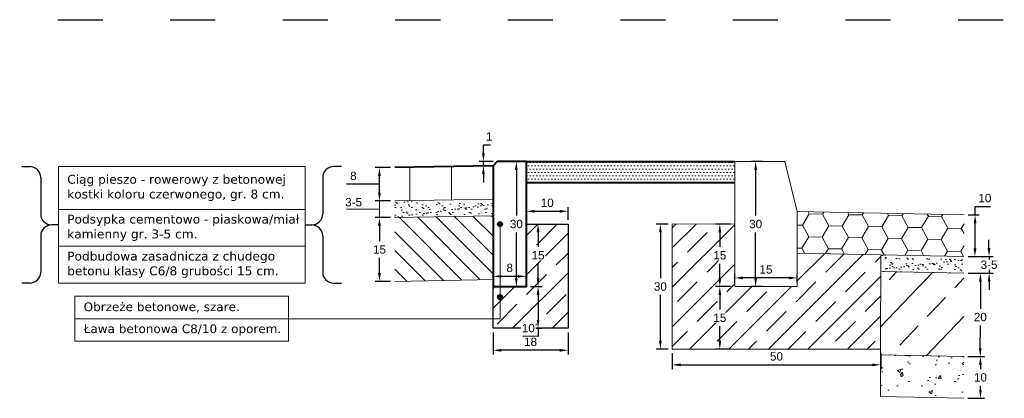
# Model space of a CAD drawing. Header units: millimetres. Extents: x 2422 to 2697, y 999 to 1037.
# Tile 13 of 48: x 2670.131 to 2672.493, y 999.404 to 1000.313. Entities that reach past the tile are written whole.
import ezdxf

# ---------------------------------------------------------------- set-up
doc = ezdxf.new("R2010")
doc.units = ezdxf.units.MM
doc.linetypes.add('ACAD_ISO03W100', pattern=[30, 12, -18])
for name, color, linetype, lineweight in [('_JB_Ciąg_Pieszo_Rowerowy', 203, 'Continuous', 5), ('_JB_Opisowe', 7, 'Continuous', 0), ('_JB_Podsypka', 30, 'Continuous', 9), ('_JB_Płyty_Ażurowe', 251, 'Continuous', 15), ('_JB_Ława', 1, 'Continuous', 13), ('_PN-konstrukcja_linie', 7, 'Continuous', 18), ('_PN-konstrukcja_wypełnienie', 7, 'Continuous', 0), ('_PN-kostka_szara', 251, 'Continuous', 13), ('_PN-kraweznik', 7, 'Continuous', 40), ('_PN-nawierzchnia_kostka_szara', 251, 'Continuous', 40), ('_PN-podsypka_wypełnienie', 7, 'Continuous', 9), ('_PN-zieleń_nawierzchnia', 76, 'Continuous', 40), ('_PN-zieleń_wypełnienie', 76, 'Continuous', 20), ('_PN-ława-wypełnienie', 7, 'Continuous', 0), ('_SZK-wymiary_0.2', 7, 'Continuous', 15), ('kraweznik', 5, 'Continuous', 13), ('Podbduowa', 34, 'Continuous', 9)]:
    doc.layers.add(name, color=color, linetype=linetype, lineweight=lineweight)
doc.layers.add('_PN-ława', color=7, linetype='Continuous')
doc.layers.add('_SZK-opis_0.2', color=7, linetype='Continuous')
doc.layers.add('TEMP', color=80, linetype='Continuous', plot=False)
doc.styles.add('kuba', font='verdana.ttf', dxfattribs={"height": 0.1})
doc.styles.add('standard szczeg', font='arial.ttf', dxfattribs={"height": 0.02})
doc.dimstyles.new('p normalny szczeg.', dxfattribs={"dimtxt": 0.02, "dimasz": 0.02, "dimexe": 0.01, "dimexo": 0.01, "dimgap": 0.01, "dimtad": 1, "dimtih": 1, "dimtoh": 1, "dimdec": 0, "dimlfac": 100, "dimzin": 1, "dimtxsty": 'standard szczeg', "dimcen": 2.5, "dimazin": 0, "dimtfac": 1, "dimtdec": 0, "dimtmove": 0, "dimatfit": 3, "dimfxl": 1, "dimarcsym": 0})

# ---------------------------------------------------------------- blocks, each defined once
blk = doc.blocks.new('*D311')
at = {"layer": '_SZK-wymiary_0.2', "color": 0, "lineweight": -2, "transparency": 16777216}
for p, q in [((2671.0212, 999.8378), (2670.9843, 999.8378)), ((2670.9943, 999.8178), (2670.9943, 999.7815)), ((2670.9943, 999.7048), (2670.9943, 999.7411)), ((2671.0212, 999.6848), (2670.9843, 999.6848))]:
    blk.add_line(p, q, dxfattribs=at)
at = {"layer": '_SZK-wymiary_0.2', "color": 0, "transparency": 16777216}
for points in [[(2670.9909, 999.8178), (2670.9976, 999.8178), (2670.9943, 999.8378)], [(2670.9909, 999.7048), (2670.9976, 999.7048), (2670.9943, 999.6848)]]:
    blk.add_solid(points, dxfattribs=at)
at = {"layer": 'Defpoints', "color": 0, "transparency": 16777216}
for p in [(2671.0312, 999.8378), (2670.9943, 999.6848), (2671.0312, 999.6848)]:
    blk.add_point(p, dxfattribs=at)
at = {"layer": '_SZK-wymiary_0.2', "color": 0, "transparency": 16777216, "insert": (2670.9943, 999.7613), "char_height": 0.02, "attachment_point": 5, "style": 'standard szczeg'}
blk.add_mtext('15', dxfattribs=at)
blk = doc.blocks.new('*D312')
at = {"layer": '_SZK-wymiary_0.2', "color": 0, "lineweight": -2, "ltscale": 0.09, "transparency": 16777216}
for p, q in [((2671.0212, 999.9578), (2670.9843, 999.9578)), ((2670.9943, 999.8978), (2670.9943, 999.9378)), ((2670.9484, 999.9178), (2670.9152, 999.9178)), ((2670.9943, 999.9178), (2670.9484, 999.9178)), ((2671.0212, 999.8778), (2670.9843, 999.8778))]:
    blk.add_line(p, q, dxfattribs=at)
at = {"layer": '_SZK-wymiary_0.2', "color": 0, "ltscale": 0.09, "transparency": 16777216}
for points in [[(2670.9909, 999.9378), (2670.9976, 999.9378), (2670.9943, 999.9578)], [(2670.9909, 999.8978), (2670.9976, 999.8978), (2670.9943, 999.8778)]]:
    blk.add_solid(points, dxfattribs=at)
at = {"layer": 'Defpoints', "color": 0, "ltscale": 0.09, "transparency": 16777216}
for p in [(2670.9943, 999.9578), (2671.0312, 999.9578), (2671.0312, 999.8778)]:
    blk.add_point(p, dxfattribs=at)
at = {"layer": '_SZK-wymiary_0.2', "color": 0, "ltscale": 0.09, "transparency": 16777216, "insert": (2670.9318, 999.938), "char_height": 0.02, "attachment_point": 5, "style": 'standard szczeg', "bg_fill": 3, "box_fill_scale": 1.1, "bg_fill_color": 256, "bg_fill_true_color": 13158600, "bg_fill_transparency": 0}
blk.add_mtext('8', dxfattribs=at)
blk = doc.blocks.new('*D325')
at = {"layer": '_SZK-wymiary_0.2', "color": 0, "lineweight": -2, "transparency": 16777216}
for p, q in [((2671.2438, 999.9925), (2671.2438, 1000.0125)), ((2671.2438, 1000.0125), (2671.2611, 1000.0125)), ((2671.2668, 999.9725), (2671.2338, 999.9725)), ((2671.2568, 999.9625), (2671.2338, 999.9625)), ((2671.2438, 999.9625), (2671.2438, 999.9725)), ((2671.2438, 999.9425), (2671.2438, 999.9225))]:
    blk.add_line(p, q, dxfattribs=at)
at = {"layer": '_SZK-wymiary_0.2', "color": 0, "transparency": 16777216}
for points in [[(2671.2404, 999.9925), (2671.2471, 999.9925), (2671.2438, 999.9725)], [(2671.2404, 999.9425), (2671.2471, 999.9425), (2671.2438, 999.9625)]]:
    blk.add_solid(points, dxfattribs=at)
at = {"layer": 'Defpoints', "color": 0, "transparency": 16777216}
for p in [(2671.2438, 999.9725), (2671.2668, 999.9625), (2671.2768, 999.9725)]:
    blk.add_point(p, dxfattribs=at)
at = {"layer": '_SZK-wymiary_0.2', "color": 0, "transparency": 16777216, "insert": (2671.2575, 1000.0325), "char_height": 0.02, "attachment_point": 5, "style": 'standard szczeg', "bg_fill": 3, "box_fill_scale": 1.1, "bg_fill_color": 256, "bg_fill_true_color": 13158600, "bg_fill_transparency": 0}
blk.add_mtext('1', dxfattribs=at)
blk = doc.blocks.new('*D326')
at = {"layer": '_SZK-wymiary_0.2', "color": 0, "lineweight": -2, "transparency": 16777216}
for p, q in [((2671.3568, 999.8225), (2671.3848, 999.8225)), ((2671.3748, 999.8025), (2671.3748, 999.7677)), ((2671.3748, 999.6925), (2671.3748, 999.7273)), ((2671.3568, 999.6725), (2671.3848, 999.6725))]:
    blk.add_line(p, q, dxfattribs=at)
at = {"layer": '_SZK-wymiary_0.2', "color": 0, "transparency": 16777216}
for points in [[(2671.3715, 999.8025), (2671.3781, 999.8025), (2671.3748, 999.8225)], [(2671.3715, 999.6925), (2671.3781, 999.6925), (2671.3748, 999.6725)]]:
    blk.add_solid(points, dxfattribs=at)
at = {"layer": 'Defpoints', "color": 0, "transparency": 16777216}
for p in [(2671.3468, 999.8225), (2671.3468, 999.6725), (2671.3748, 999.6725)]:
    blk.add_point(p, dxfattribs=at)
at = {"layer": '_SZK-wymiary_0.2', "color": 0, "transparency": 16777216, "insert": (2671.3748, 999.7475), "char_height": 0.02, "attachment_point": 5, "style": 'standard szczeg', "bg_fill": 3, "box_fill_scale": 1.1, "bg_fill_color": 256, "bg_fill_true_color": 13158600, "bg_fill_transparency": 0}
blk.add_mtext('15', dxfattribs=at)
blk = doc.blocks.new('*D327')
at = {"layer": '_SZK-wymiary_0.2', "color": 0, "lineweight": -2, "transparency": 16777216}
for p, q in [((2671.3568, 999.6725), (2671.3848, 999.6725)), ((2671.3748, 999.6525), (2671.3748, 999.5925)), ((2671.3748, 999.5525), (2671.3381, 999.5525)), ((2671.3568, 999.5725), (2671.3848, 999.5725)), ((2671.3748, 999.5725), (2671.3748, 999.5525))]:
    blk.add_line(p, q, dxfattribs=at)
at = {"layer": '_SZK-wymiary_0.2', "color": 0, "transparency": 16777216}
for points in [[(2671.3715, 999.6525), (2671.3781, 999.6525), (2671.3748, 999.6725)], [(2671.3715, 999.5925), (2671.3781, 999.5925), (2671.3748, 999.5725)]]:
    blk.add_solid(points, dxfattribs=at)
at = {"layer": 'Defpoints', "color": 0, "transparency": 16777216}
blk.add_point((2671.3468, 999.6725), dxfattribs=at)
at = {"layer": '_SZK-wymiary_0.2', "color": 0, "transparency": 16777216, "insert": (2671.3515, 999.5727), "char_height": 0.02, "attachment_point": 5, "style": 'standard szczeg', "bg_fill": 3, "box_fill_scale": 1.1, "bg_fill_color": 256, "bg_fill_true_color": 13158600, "bg_fill_transparency": 0}
blk.add_mtext('10', dxfattribs=at)
at = {"layer": 'Defpoints', "color": 0, "transparency": 16777216}
for p in [(2671.3468, 999.5725), (2671.3748, 999.5725)]:
    blk.add_point(p, dxfattribs=at)
blk = doc.blocks.new('*D328')
at = {"layer": '_SZK-wymiary_0.2', "color": 0, "lineweight": -2, "transparency": 16777216}
for p, q in [((2671.2668, 999.5625), (2671.2668, 999.5095)), ((2671.4468, 999.5625), (2671.4468, 999.5095)), ((2671.4268, 999.5195), (2671.2868, 999.5195))]:
    blk.add_line(p, q, dxfattribs=at)
at = {"layer": '_SZK-wymiary_0.2', "color": 0, "transparency": 16777216}
for points in [[(2671.2868, 999.5229), (2671.2868, 999.5162), (2671.2668, 999.5195)], [(2671.4268, 999.5229), (2671.4268, 999.5162), (2671.4468, 999.5195)]]:
    blk.add_solid(points, dxfattribs=at)
at = {"layer": 'Defpoints', "color": 0, "transparency": 16777216}
for p in [(2671.2668, 999.5725), (2671.4468, 999.5725), (2671.2668, 999.5195)]:
    blk.add_point(p, dxfattribs=at)
at = {"layer": '_SZK-wymiary_0.2', "color": 0, "transparency": 16777216, "insert": (2671.3568, 999.5397), "char_height": 0.02, "attachment_point": 5, "style": 'standard szczeg', "bg_fill": 3, "box_fill_scale": 1.1, "bg_fill_color": 256, "bg_fill_true_color": 13158600, "bg_fill_transparency": 0}
blk.add_mtext('18', dxfattribs=at)
blk = doc.blocks.new('*D329')
at = {"layer": '_SZK-wymiary_0.2', "color": 0, "lineweight": -2, "transparency": 16777216}
for p, q in [((2671.2668, 999.6825), (2671.2668, 999.7069)), ((2671.3268, 999.6969), (2671.2868, 999.6969)), ((2671.3468, 999.6825), (2671.3468, 999.7069))]:
    blk.add_line(p, q, dxfattribs=at)
at = {"layer": '_SZK-wymiary_0.2', "color": 0, "transparency": 16777216}
for points in [[(2671.2868, 999.7002), (2671.2868, 999.6936), (2671.2668, 999.6969)], [(2671.3268, 999.7002), (2671.3268, 999.6936), (2671.3468, 999.6969)]]:
    blk.add_solid(points, dxfattribs=at)
at = {"layer": 'Defpoints', "color": 0, "transparency": 16777216}
for p in [(2671.2668, 999.6969), (2671.2668, 999.6725), (2671.3468, 999.6725)]:
    blk.add_point(p, dxfattribs=at)
at = {"layer": '_SZK-wymiary_0.2', "color": 0, "transparency": 16777216, "insert": (2671.3068, 999.7171), "char_height": 0.02, "attachment_point": 5, "style": 'standard szczeg', "bg_fill": 3, "box_fill_scale": 1.1, "bg_fill_color": 256, "bg_fill_true_color": 13158600, "bg_fill_transparency": 0}
blk.add_mtext('8', dxfattribs=at)
blk = doc.blocks.new('*D330')
at = {"layer": '_SZK-wymiary_0.2', "color": 0, "lineweight": -2, "transparency": 16777216}
for p, q in [((2671.3218, 999.9725), (2671.3327, 999.9725)), ((2671.3227, 999.9525), (2671.3227, 999.8427)), ((2671.3227, 999.6925), (2671.3227, 999.8023)), ((2671.3168, 999.6725), (2671.3327, 999.6725))]:
    blk.add_line(p, q, dxfattribs=at)
at = {"layer": '_SZK-wymiary_0.2', "color": 0, "transparency": 16777216}
for points in [[(2671.3193, 999.9525), (2671.326, 999.9525), (2671.3227, 999.9725)], [(2671.3193, 999.6925), (2671.326, 999.6925), (2671.3227, 999.6725)]]:
    blk.add_solid(points, dxfattribs=at)
at = {"layer": 'Defpoints', "color": 0, "transparency": 16777216}
for p in [(2671.3118, 999.9725), (2671.3227, 999.9725), (2671.3068, 999.6725)]:
    blk.add_point(p, dxfattribs=at)
at = {"layer": '_SZK-wymiary_0.2', "color": 0, "transparency": 16777216, "insert": (2671.3227, 999.8225), "char_height": 0.02, "attachment_point": 5, "style": 'standard szczeg', "bg_fill": 3, "box_fill_scale": 1.1, "bg_fill_color": 256, "bg_fill_true_color": 13158600, "bg_fill_transparency": 0}
blk.add_mtext('30', dxfattribs=at)
blk = doc.blocks.new('*D331')
at = {"layer": '_SZK-wymiary_0.2', "color": 0, "lineweight": -2, "transparency": 16777216}
for p, q in [((2671.3468, 999.8325), (2671.3468, 999.8631)), ((2671.4468, 999.8325), (2671.4468, 999.8631)), ((2671.3668, 999.8531), (2671.4268, 999.8531))]:
    blk.add_line(p, q, dxfattribs=at)
at = {"layer": '_SZK-wymiary_0.2', "color": 0, "transparency": 16777216}
for points in [[(2671.3668, 999.8564), (2671.3668, 999.8498), (2671.3468, 999.8531)], [(2671.4268, 999.8564), (2671.4268, 999.8498), (2671.4468, 999.8531)]]:
    blk.add_solid(points, dxfattribs=at)
at = {"layer": 'Defpoints', "color": 0, "transparency": 16777216}
for p in [(2671.4468, 999.8531), (2671.3468, 999.8225), (2671.4468, 999.8225)]:
    blk.add_point(p, dxfattribs=at)
at = {"layer": '_SZK-wymiary_0.2', "color": 0, "transparency": 16777216, "insert": (2671.3968, 999.8733), "char_height": 0.02, "attachment_point": 5, "style": 'standard szczeg', "bg_fill": 3, "box_fill_scale": 1.1, "bg_fill_color": 256, "bg_fill_true_color": 13158600, "bg_fill_transparency": 0}
blk.add_mtext('10', dxfattribs=at)
blk = doc.blocks.new('*D332')
at = {"layer": '_SZK-wymiary_0.2', "color": 0, "lineweight": -2, "transparency": 16777216}
for p, q in [((2671.8466, 999.6824), (2671.8466, 999.7032)), ((2671.9766, 999.6932), (2671.8666, 999.6932)), ((2671.9966, 999.6824), (2671.9966, 999.7032))]:
    blk.add_line(p, q, dxfattribs=at)
at = {"layer": '_SZK-wymiary_0.2', "color": 0, "transparency": 16777216}
for points in [[(2671.8666, 999.6966), (2671.8666, 999.6899), (2671.8466, 999.6932)], [(2671.9766, 999.6966), (2671.9766, 999.6899), (2671.9966, 999.6932)]]:
    blk.add_solid(points, dxfattribs=at)
at = {"layer": 'Defpoints', "color": 0, "transparency": 16777216}
for p in [(2671.8466, 999.6932), (2671.8466, 999.6724), (2671.9966, 999.6724)]:
    blk.add_point(p, dxfattribs=at)
at = {"layer": '_SZK-wymiary_0.2', "color": 0, "transparency": 16777216, "insert": (2671.9216, 999.7134), "char_height": 0.02, "attachment_point": 5, "style": 'standard szczeg', "bg_fill": 3, "box_fill_scale": 1.1, "bg_fill_color": 256, "bg_fill_true_color": 13158600, "bg_fill_transparency": 0}
blk.add_mtext('15', dxfattribs=at)
blk = doc.blocks.new('*D333')
at = {"layer": '_SZK-wymiary_0.2', "color": 0, "lineweight": -2, "transparency": 16777216}
for p, q in [((2671.9143, 999.9725), (2671.8868, 999.9725)), ((2671.8968, 999.9525), (2671.8968, 999.8427)), ((2671.8968, 999.6925), (2671.8968, 999.8023)), ((2671.9143, 999.6725), (2671.8868, 999.6725))]:
    blk.add_line(p, q, dxfattribs=at)
at = {"layer": '_SZK-wymiary_0.2', "color": 0, "transparency": 16777216}
for points in [[(2671.8934, 999.9525), (2671.9001, 999.9525), (2671.8968, 999.9725)], [(2671.8934, 999.6925), (2671.9001, 999.6925), (2671.8968, 999.6725)]]:
    blk.add_solid(points, dxfattribs=at)
at = {"layer": 'Defpoints', "color": 0, "transparency": 16777216}
for p in [(2671.8968, 999.9725), (2671.9243, 999.9725), (2671.9243, 999.6725)]:
    blk.add_point(p, dxfattribs=at)
at = {"layer": '_SZK-wymiary_0.2', "color": 0, "transparency": 16777216, "insert": (2671.8968, 999.8225), "char_height": 0.02, "attachment_point": 5, "style": 'standard szczeg', "bg_fill": 3, "box_fill_scale": 1.1, "bg_fill_color": 256, "bg_fill_true_color": 13158600, "bg_fill_transparency": 0}
blk.add_mtext('30', dxfattribs=at)
blk = doc.blocks.new('*D334')
at = {"layer": '_SZK-wymiary_0.2', "color": 0, "lineweight": -2, "transparency": 16777216}
for p, q in [((2671.8367, 999.8225), (2671.8008, 999.8225)), ((2671.8108, 999.8025), (2671.8108, 999.7677)), ((2671.8108, 999.6925), (2671.8108, 999.7273)), ((2671.8367, 999.6725), (2671.8008, 999.6725))]:
    blk.add_line(p, q, dxfattribs=at)
at = {"layer": '_SZK-wymiary_0.2', "color": 0, "transparency": 16777216}
for points in [[(2671.8075, 999.8025), (2671.8142, 999.8025), (2671.8108, 999.8225)], [(2671.8075, 999.6925), (2671.8142, 999.6925), (2671.8108, 999.6725)]]:
    blk.add_solid(points, dxfattribs=at)
at = {"layer": 'Defpoints', "color": 0, "transparency": 16777216}
for p in [(2671.8467, 999.8225), (2671.8108, 999.6725), (2671.8467, 999.6725)]:
    blk.add_point(p, dxfattribs=at)
at = {"layer": '_SZK-wymiary_0.2', "color": 0, "transparency": 16777216, "insert": (2671.8108, 999.7475), "char_height": 0.02, "attachment_point": 5, "style": 'standard szczeg', "bg_fill": 3, "box_fill_scale": 1.1, "bg_fill_color": 256, "bg_fill_true_color": 13158600, "bg_fill_transparency": 0}
blk.add_mtext('15', dxfattribs=at)
blk = doc.blocks.new('*D335')
at = {"layer": '_SZK-wymiary_0.2', "color": 0, "lineweight": -2, "transparency": 16777216}
for p, q in [((2671.8367, 999.6725), (2671.8008, 999.6725)), ((2671.8108, 999.6525), (2671.8108, 999.6177)), ((2671.8108, 999.5425), (2671.8108, 999.5773)), ((2671.8367, 999.5225), (2671.8008, 999.5225))]:
    blk.add_line(p, q, dxfattribs=at)
at = {"layer": '_SZK-wymiary_0.2', "color": 0, "transparency": 16777216}
for points in [[(2671.8075, 999.6525), (2671.8142, 999.6525), (2671.8108, 999.6725)], [(2671.8075, 999.5425), (2671.8142, 999.5425), (2671.8108, 999.5225)]]:
    blk.add_solid(points, dxfattribs=at)
at = {"layer": 'Defpoints', "color": 0, "transparency": 16777216}
for p in [(2671.8467, 999.6725), (2671.8108, 999.5225), (2671.8467, 999.5225)]:
    blk.add_point(p, dxfattribs=at)
at = {"layer": '_SZK-wymiary_0.2', "color": 0, "transparency": 16777216, "insert": (2671.8108, 999.5975), "char_height": 0.02, "attachment_point": 5, "style": 'standard szczeg', "bg_fill": 3, "box_fill_scale": 1.1, "bg_fill_color": 256, "bg_fill_true_color": 13158600, "bg_fill_transparency": 0}
blk.add_mtext('15', dxfattribs=at)
blk = doc.blocks.new('*D336')
at = {"layer": '_SZK-wymiary_0.2', "color": 0, "lineweight": -2, "transparency": 16777216}
for p, q in [((2671.6867, 999.8225), (2671.6582, 999.8225)), ((2671.6682, 999.8025), (2671.6682, 999.6927)), ((2671.6682, 999.5425), (2671.6682, 999.6523)), ((2671.6867, 999.5225), (2671.6582, 999.5225))]:
    blk.add_line(p, q, dxfattribs=at)
at = {"layer": '_SZK-wymiary_0.2', "color": 0, "transparency": 16777216}
for points in [[(2671.6649, 999.8025), (2671.6715, 999.8025), (2671.6682, 999.8225)], [(2671.6649, 999.5425), (2671.6715, 999.5425), (2671.6682, 999.5225)]]:
    blk.add_solid(points, dxfattribs=at)
at = {"layer": 'Defpoints', "color": 0, "transparency": 16777216}
for p in [(2671.6967, 999.8225), (2671.6682, 999.5225), (2671.6967, 999.5225)]:
    blk.add_point(p, dxfattribs=at)
at = {"layer": '_SZK-wymiary_0.2', "color": 0, "transparency": 16777216, "insert": (2671.6682, 999.6725), "char_height": 0.02, "attachment_point": 5, "style": 'standard szczeg', "bg_fill": 3, "box_fill_scale": 1.1, "bg_fill_color": 256, "bg_fill_true_color": 13158600, "bg_fill_transparency": 0}
blk.add_mtext('30', dxfattribs=at)
blk = doc.blocks.new('*D337')
at = {"layer": '_SZK-wymiary_0.2', "color": 0, "lineweight": -2, "transparency": 16777216}
for p, q in [((2671.6967, 999.5125), (2671.6967, 999.4746)), ((2672.1967, 999.5125), (2672.1967, 999.4746)), ((2671.7167, 999.4846), (2672.1767, 999.4846))]:
    blk.add_line(p, q, dxfattribs=at)
at = {"layer": '_SZK-wymiary_0.2', "color": 0, "transparency": 16777216}
for points in [[(2671.7167, 999.4879), (2671.7167, 999.4813), (2671.6967, 999.4846)], [(2672.1767, 999.4879), (2672.1767, 999.4813), (2672.1967, 999.4846)]]:
    blk.add_solid(points, dxfattribs=at)
at = {"layer": 'Defpoints', "color": 0, "transparency": 16777216}
for p in [(2671.6967, 999.5225), (2672.1967, 999.5225), (2672.1967, 999.4846)]:
    blk.add_point(p, dxfattribs=at)
at = {"layer": '_SZK-wymiary_0.2', "color": 0, "transparency": 16777216, "insert": (2671.9467, 999.5048), "char_height": 0.02, "attachment_point": 5, "style": 'standard szczeg', "bg_fill": 3, "box_fill_scale": 1.1, "bg_fill_color": 256, "bg_fill_true_color": 13158600, "bg_fill_transparency": 0}
blk.add_mtext('50', dxfattribs=at)
blk = doc.blocks.new('*D370')
at = {"layer": '_SZK-wymiary_0.2', "color": 0, "lineweight": -2, "transparency": 16777216}
for p, q in [((2672.4066, 999.7044), (2672.4461, 999.7042)), ((2672.436, 999.6843), (2672.4359, 999.6194)), ((2672.4356, 999.5242), (2672.4358, 999.5789)), ((2672.4061, 999.5043), (2672.4456, 999.5042))]:
    blk.add_line(p, q, dxfattribs=at)
at = {"layer": '_SZK-wymiary_0.2', "color": 0, "transparency": 16777216}
for points in [[(2672.4327, 999.6843), (2672.4394, 999.6843), (2672.4361, 999.7043)], [(2672.4323, 999.5243), (2672.439, 999.5242), (2672.4356, 999.5042)]]:
    blk.add_solid(points, dxfattribs=at)
at = {"layer": 'Defpoints', "color": 0, "transparency": 16777216}
for p in [(2672.3966, 999.7044), (2672.3961, 999.5043), (2672.4356, 999.5042)]:
    blk.add_point(p, dxfattribs=at)
at = {"layer": '_SZK-wymiary_0.2', "color": 0, "transparency": 16777216, "insert": (2672.4358, 999.5992), "char_height": 0.02, "attachment_point": 5, "style": 'standard szczeg'}
blk.add_mtext('20', dxfattribs=at)
blk = doc.blocks.new('*D371')
at = {"layer": '_SZK-wymiary_0.2', "color": 0, "lineweight": -2, "transparency": 16777216}
for p, q in [((2672.4061, 999.5044), (2672.4461, 999.5044)), ((2672.4361, 999.4844), (2672.4361, 999.4746)), ((2672.4361, 999.4243), (2672.4361, 999.4341)), ((2672.4061, 999.4043), (2672.4461, 999.4043))]:
    blk.add_line(p, q, dxfattribs=at)
at = {"layer": '_SZK-wymiary_0.2', "color": 0, "transparency": 16777216}
for points in [[(2672.4328, 999.4844), (2672.4394, 999.4844), (2672.4361, 999.5044)], [(2672.4328, 999.4243), (2672.4394, 999.4243), (2672.4361, 999.4043)]]:
    blk.add_solid(points, dxfattribs=at)
at = {"layer": 'Defpoints', "color": 0, "transparency": 16777216}
for p in [(2672.3961, 999.5044), (2672.3961, 999.4043), (2672.4361, 999.4043)]:
    blk.add_point(p, dxfattribs=at)
at = {"layer": '_SZK-wymiary_0.2', "color": 0, "transparency": 16777216, "insert": (2672.4361, 999.4544), "char_height": 0.02, "attachment_point": 5, "style": 'standard szczeg'}
blk.add_mtext('10', dxfattribs=at)
blk = doc.blocks.new('*D372')
at = {"layer": '_SZK-wymiary_0.2', "color": 0, "lineweight": -2, "transparency": 16777216}
for p, q in [((2672.4233, 999.8443), (2672.4234, 999.8644)), ((2672.4234, 999.8644), (2672.4601, 999.8644)), ((2672.4067, 999.8444), (2672.4333, 999.8443)), ((2672.423, 999.7643), (2672.4232, 999.8243)), ((2672.4063, 999.7444), (2672.4329, 999.7442))]:
    blk.add_line(p, q, dxfattribs=at)
at = {"layer": '_SZK-wymiary_0.2', "color": 0, "transparency": 16777216}
for points in [[(2672.4199, 999.8243), (2672.4265, 999.8243), (2672.4233, 999.8443)], [(2672.4196, 999.7643), (2672.4263, 999.7643), (2672.4229, 999.7443)]]:
    blk.add_solid(points, dxfattribs=at)
at = {"layer": 'Defpoints', "color": 0, "transparency": 16777216}
for p in [(2672.3967, 999.8444), (2672.4233, 999.8443), (2672.3963, 999.7444)]:
    blk.add_point(p, dxfattribs=at)
at = {"layer": '_SZK-wymiary_0.2', "color": 0, "transparency": 16777216, "insert": (2672.4467, 999.8846), "char_height": 0.02, "attachment_point": 5, "style": 'standard szczeg', "bg_fill": 3, "box_fill_scale": 1.1, "bg_fill_color": 256, "bg_fill_true_color": 13158600, "bg_fill_transparency": 0}
blk.add_mtext('10', dxfattribs=at)
blk = doc.blocks.new('*D373')
at = {"layer": '_SZK-wymiary_0.2', "color": 0, "lineweight": -2, "transparency": 16777216}
for p, q in [((2672.4565, 999.7647), (2672.4564, 999.7847)), ((2672.4063, 999.7444), (2672.4666, 999.7447)), ((2672.4566, 999.7447), (2672.4568, 999.7047)), ((2672.4065, 999.7044), (2672.4668, 999.7047)), ((2672.4569, 999.6847), (2672.457, 999.6647))]:
    blk.add_line(p, q, dxfattribs=at)
at = {"layer": '_SZK-wymiary_0.2', "color": 0, "transparency": 16777216}
for points in [[(2672.4599, 999.7647), (2672.4532, 999.7647), (2672.4566, 999.7447)], [(2672.4603, 999.6847), (2672.4536, 999.6847), (2672.4568, 999.7047)]]:
    blk.add_solid(points, dxfattribs=at)
at = {"layer": 'Defpoints', "color": 0, "transparency": 16777216}
for p in [(2672.3963, 999.7444), (2672.3965, 999.7044), (2672.4568, 999.7047)]:
    blk.add_point(p, dxfattribs=at)
at = {"layer": '_SZK-wymiary_0.2', "color": 0, "transparency": 16777216, "insert": (2672.4567, 999.7247), "char_height": 0.02, "attachment_point": 5, "style": 'standard szczeg', "bg_fill": 3, "box_fill_scale": 1.1, "bg_fill_color": 256, "bg_fill_true_color": 13158600, "bg_fill_transparency": 0}
blk.add_mtext('3-5', dxfattribs=at)

msp = doc.modelspace()

# ---------------------------------------------------------------- hatches: boundary and pattern name
at = {"layer": '_JB_Podsypka', "lineweight": 13, "ltscale": 0.09}
h = msp.add_hatch(dxfattribs=at)
h.set_pattern_fill('AR-SAND', scale=0.0005, angle=-1.1458, style=0)
h.set_pattern_definition([(36.35423716, (16.811304, -799.585258), (-0.00031054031, 0.02448176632), [0, -0.019304, 0, -0.02159, 0, -0.0206375]), (6.3542372, (16.811304, -799.585258), (0.02318835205, 0.03538465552), [0, -0.010414, 0, -0.017399, 0, -0.0066675]), (326.35423716, (16.795686, -799.584946), (0.03954314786, -0.00071898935), [0, -0.00635, 0, -0.02286, 0, -0.029845]), (316.3542372, (16.795686, -799.584946), (0.0383930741, 0.01038083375), [0, -0.003175, 0, -0.014986, 0, -0.017145])])
h.paths.add_polyline_path([(2672.3966, 999.7044), (2672.3966, 999.7444), (2672.1967, 999.7484), (2672.1966, 999.7084)])
at = {"layer": '_JB_Płyty_Ażurowe', "ltscale": 0.09}
h = msp.add_hatch(dxfattribs=at)
h.set_pattern_fill('HONEY', color=256, scale=0.01, angle=-1.1458)
h.set_pattern_definition([(358.8542372, (-2.995047, -796.396794), (0.04816529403, 0.02653849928), [0.03175, -0.0635]), (118.8542372, (-2.995047, -796.396794), (-0.04706566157, 0.02844311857), [0.03175, -0.0635]), (58.8542372, (-2.995047, -796.396794), (0.00109963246, 0.05498161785), [-0.0635, 0.03175])])
h.paths.add_polyline_path([(2672.3966, 999.7444), (2672.3967, 999.8444), (2671.9967, 999.8524), (2671.9967, 999.7524)])
at = {"layer": '_JB_Ława', "lineweight": 13}
h = msp.add_hatch(dxfattribs=at)
h.set_pattern_fill('JIS_STN_1E', scale=0.067035, angle=-0.0361, style=0)
h.set_pattern_definition([(44.9639, (2663.33778, 991.03828), (-0.04737092, 0.04743064), []), (44.9639, (2663.38504, 991.03825), (-0.04737092, 0.04743064), [0.06703484, -0.0335174])])
h.paths.add_polyline_path([(2671.9966, 999.6724), (2671.8466, 999.6725), (2671.8467, 999.8225), (2671.6967, 999.8226), (2671.6965, 999.5226), (2672.1965, 999.5223), (2672.1967, 999.7484), (2671.9967, 999.7524)])
at = {"layer": '_PN-konstrukcja_wypełnienie', "lineweight": 0, "ltscale": 0.09}
h = msp.add_hatch(dxfattribs=at)
h.set_pattern_fill('ANSI31', color=256, scale=0.01, angle=90)
h.set_pattern_definition([(135, (-508.234034, -764.29228), (-0.0224506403, -0.0224506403), [])])
h.paths.add_polyline_path([(2671.0312, 999.6848), (2671.0312, 999.8378), (2671.2676, 999.8425), (2671.2676, 999.6895)])
at = {"layer": '_PN-podsypka_wypełnienie', "ltscale": 0.09}
h = msp.add_hatch(dxfattribs=at)
h.set_pattern_fill('AR-SAND', color=256, scale=0.0005, style=0)
h.set_pattern_definition([(37.5, (-508.234034, -764.29228), (-0.00080001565, 0.02447066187), [0, -0.019304, 0, -0.02159, 0, -0.0206375]), (7.5, (-508.234034, -764.29228), (0.02247616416, 0.03584125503), [0, -0.010414, 0, -0.017399, 0, -0.0066675]), (327.5, (-508.249655, -764.29228), (0.03954961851, 7.185923e-05), [0, -0.00635, 0, -0.02286, 0, -0.029845]), (317.5, (-508.249655, -764.29228), (0.03817782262, 0.01114646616), [0, -0.003175, 0, -0.014986, 0, -0.017145])])
h.paths.add_polyline_path([(2671.0312, 999.8378), (2671.0312, 999.8778), (2671.2668, 999.8825), (2671.2668, 999.8425)])
at = {"layer": '_PN-zieleń_wypełnienie'}
h = msp.add_hatch(dxfattribs=at)
h.set_pattern_fill('DOTS', color=256, scale=0.005)
h.set_pattern_definition([(0, (18.016415, -16.267921), (0.00396875, 0.0079375), [0, -0.0079375])])
h.paths.add_polyline_path([(2671.8468, 999.9725), (2671.8468, 999.9225), (2671.3468, 999.9225), (2671.3468, 999.9725)])
at = {"layer": '_PN-ława-wypełnienie'}
h = msp.add_hatch(dxfattribs=at)
h.set_pattern_fill('JIS_STN_1E', color=256, scale=0.067035, style=0)
h.set_pattern_definition([(45, (2671.84524, 991.00292), (-0.0474008, 0.0474008), []), (45, (2671.8925, 991.00292), (-0.0474008, 0.0474008), [0.06703484, -0.0335174])])
h.paths.add_polyline_path([(2671.2668, 999.5725), (2671.4468, 999.5725), (2671.4468, 999.8225), (2671.3468, 999.8225), (2671.3468, 999.6725), (2671.2668, 999.6725)])
at = {"layer": '_SZK-opis_0.2', "ltscale": 0.09}
h = msp.add_hatch(color=256, dxfattribs=at)
h.dxf.hatch_style = 1
h.paths.add_polyline_path([(2671.2895, 999.8222, -1), (2671.2775, 999.8222, -1)])
h = msp.add_hatch(color=256, dxfattribs=at)
h.dxf.hatch_style = 1
h.paths.add_polyline_path([(2671.2895, 999.6472, -1), (2671.2775, 999.6472, -1)])
at = {"layer": 'Podbduowa', "ltscale": 0.02}
h = msp.add_hatch(dxfattribs=at)
h.set_pattern_fill('ANSI33', scale=0.02, angle=1.1458)
h.set_pattern_definition([(46.1458, (2682.13083, 998.00078), (-0.0915803, 0.0879889), []), (46.1458, (2682.22062, 998.00257), (-0.0915803, 0.0879889), [0.0635, -0.03175])])
h.paths.add_polyline_path([(2672.3965, 999.5043), (2672.3966, 999.7044), (2672.1966, 999.7084), (2672.1965, 999.5223), (2672.1899, 999.5223), (2672.1897, 999.5085)])
h = msp.add_hatch(dxfattribs=at)
h.set_pattern_fill('AR-CONC', scale=0.0005)
h.set_pattern_definition([(50, (2672.492896, 998.5922), (0.0910923, -0.0079695), [0.009525, -0.104775]), (355, (2672.4929, 998.5922), (-0.017622, 0.095528), [0.00762, -0.08382]), (100.451, (2672.50049, 998.59153), (0.073471, 0.087559), [0.008095, -0.089045]), (46.184, (2672.4929, 998.6176), (0.13554, -0.021021), [0.014287, -0.157163]), (96.636, (2672.50419, 998.61584), (0.118702, 0.123713), [0.012143, -0.133568]), (351.184, (2672.4929, 998.6176), (0.118702, 0.123713), [0.01143, -0.12573]), (21, (2672.505596, 998.61125), (0.075807, -0.0511326), [0.009525, -0.104775]), (326, (2672.5056, 998.61125), (0.030901, 0.092094), [0.00762, -0.08382]), (71.451, (2672.51191, 998.606985), (0.106708, 0.040961), [0.008095, -0.089045]), (37.5, (2672.492896, 998.592196), (0.0015443, 0.0422775), [0, -0.082804, 0, -0.08509, 0, -0.0841375]), (7.5, (2672.492896, 998.592196), (0.0334098, 0.0500903), [0, -0.048514, 0, -0.080899, 0, -0.0320675]), (327.5, (2672.464575, 998.592196), (0.0677953, -0.0028644), [0, -0.03175, 0, -0.09906, 0, -0.131445]), (317.5, (2672.451875, 998.592196), (0.0740646, 0.0127132), [0, -0.041275, 0, -0.065786, 0, -0.093345])])
h.paths.add_polyline_path([(2672.3964, 999.4043), (2672.3965, 999.5043), (2672.1965, 999.5083), (2672.1964, 999.4083)])

# ---------------------------------------------------------------- linework, layer by layer
at = {"layer": '_JB_Ciąg_Pieszo_Rowerowy', "ltscale": 0.02}
for points in [[(2671.0668, 999.8785), (2671.0668, 999.9585)], [(2671.1668, 999.8805), (2671.1668, 999.9605)]]:
    msp.add_lwpolyline(points, dxfattribs=at)
at = {"layer": '_JB_Opisowe', "ltscale": 0.09}
msp.add_line((2670.9943, 999.8978), (2670.9943, 999.9178), dxfattribs=at)
at = {"layer": '_JB_Opisowe'}
for p, q in [((2670.224, 999.8577), (2670.8159, 999.8577)), ((2670.224, 999.7691), (2670.8159, 999.7691)), ((2670.2637, 999.6493), (2670.7763, 999.6493)), ((2670.2637, 999.6493), (2670.2637, 999.5413)), ((2670.7763, 999.6493), (2670.7763, 999.5413)), ((2670.2637, 999.5953), (2670.7763, 999.5953)), ((2670.7763, 999.5413), (2670.2637, 999.5413))]:
    msp.add_line(p, q, dxfattribs=at)
msp.add_lwpolyline([(2670.8159, 999.6805), (2670.224, 999.6805), (2670.224, 999.9605), (2670.8159, 999.9605)], close=True, dxfattribs=at)
at = {"layer": '_JB_Płyty_Ażurowe', "ltscale": 0.09}
for points in [[(2671.9967, 999.8524), (2672.3967, 999.8444)], [(2671.9967, 999.7524), (2672.3966, 999.7444)]]:
    msp.add_lwpolyline(points, dxfattribs=at)
at = {"layer": '_PN-konstrukcja_linie'}
msp.add_lwpolyline([(2671.0312, 999.8378), (2671.2676, 999.8425)], dxfattribs=at)
at = {"layer": '_PN-zieleń_nawierzchnia'}
for points in [[(2671.3468, 999.9725), (2671.8468, 999.9725)], [(2671.3468, 999.9225), (2671.8468, 999.9225)]]:
    msp.add_lwpolyline(points, dxfattribs=at)
at = {"layer": '_PN-ława'}
msp.add_lwpolyline([(2671.3468, 999.8225), (2671.4468, 999.8225), (2671.4468, 999.5725), (2671.2668, 999.5725), (2671.2668, 999.6725)], dxfattribs=at)
at = {"layer": '_SZK-opis_0.2', "ltscale": 0.09}
for p, q in [((2670.1366, 999.9604), (2670.1553, 999.9604)), ((2670.9033, 999.9604), (2670.8846, 999.9604)), ((2670.1817, 999.934), (2670.1817, 999.8469)), ((2670.8582, 999.934), (2670.8582, 999.8469)), ((2670.224, 999.8205), (2670.2081, 999.8205)), ((2670.8159, 999.8205), (2670.8318, 999.8205)), ((2670.1817, 999.7941), (2670.1817, 999.707)), ((2670.8582, 999.7941), (2670.8582, 999.707)), ((2670.1553, 999.6806), (2670.1365, 999.6806)), ((2670.8846, 999.6806), (2670.9035, 999.6806))]:
    msp.add_line(p, q, dxfattribs=at)
for centre in [(2671.2835, 999.8222), (2671.2835, 999.6472)]:
    msp.add_circle(centre, 0.006, dxfattribs=at)
for centre, start, end in [((2670.1553, 999.934), 0, 90), ((2670.8846, 999.934), 90, 180), ((2670.2081, 999.8469), 180, 270), ((2670.8318, 999.8469), 270, 0), ((2670.2081, 999.7941), 90, 180), ((2670.8318, 999.7941), 0, 90), ((2670.1553, 999.707), 270, 0), ((2670.8846, 999.707), 180, 270)]:
    msp.add_arc(centre, 0.0264, start, end, dxfattribs=at)
at = {"layer": '_SZK-wymiary_0.2', "ltscale": 0.09}
for p, q in [((2670.9493, 999.8578), (2670.9154, 999.8578)), ((2670.9943, 999.8578), (2670.9493, 999.8578)), ((2671.0212, 999.8778), (2670.9843, 999.8778)), ((2670.9943, 999.8378), (2670.9943, 999.8778)), ((2670.9943, 999.8378), (2670.9943, 999.8778)), ((2671.0212, 999.8378), (2670.9843, 999.8378))]:
    msp.add_line(p, q, dxfattribs=at)
at = {"layer": 'Podbduowa', "color": 7, "ltscale": 0.02}
for points in [[(2672.1966, 999.7084), (2672.3966, 999.7044)], [(2672.1965, 999.5223), (2672.1964, 999.4083), (2672.3964, 999.4043)], [(2672.1965, 999.5083), (2672.3965, 999.5043)]]:
    msp.add_lwpolyline(points, dxfattribs=at)
at = {"layer": 'TEMP', "linetype": 'ACAD_ISO03W100', "ltscale": 0.009}
msp.add_lwpolyline([(2657.5324, 1000.0128), (2657.5324, 1000.3128), (2680.1577, 1000.3128), (2680.1577, 999.9735)], dxfattribs=at)

# ---------------------------------------------------------------- texts
at = {"layer": '_JB_Opisowe', "style": 'kuba'}
for s, insert, char_height, width, attachment_point in [('\\pxl1,t42;Ciąg pieszo - rowerowy z betonowej kostki koloru czerwonego, gr. 8 cm. ', (2670.224, 999.9091), 0.021269, 0.591041, 4), ('\\pxi1,ql,t42;Podsypka cementowo - piaskowa/miał\\Pkamienny gr. 3-5 cm.', (2670.224, 999.8134), 0.021269, 0.591947, 4), ('\\A1;\\pxl1,t42;Podbudowa zasadnicza z chudego betonu klasy C6/8 grubości 15 cm.', (2670.224, 999.7248), 0.021269, 0.591941, 4), ('\\pxl1,ql;Obrzeże betonowe, szare.', (2670.7763, 999.6223), 0.021, 0.512581, 6), ('\\pxl1,ql;Ława betonowa C8/10 z oporem. ', (2670.7763, 999.5683), 0.021, 0.512581, 6)]:
    msp.add_mtext(s, dxfattribs=dict(at, insert=insert, char_height=char_height, width=width, attachment_point=attachment_point))

# ---------------------------------------------------------------- dimensions: what is measured, and where the dimension line sits
at = {"layer": '_SZK-wymiary_0.2'}
dim = msp.add_linear_dim(base=(2670.9943, 999.6848), p1=(2671.0312, 999.8378), p2=(2671.0312, 999.6848), angle=90, dimstyle='p normalny szczeg.', dxfattribs=at)
dim.commit()
dim.dimension.update_dxf_attribs({"geometry": '*D311', "text_midpoint": (2670.9943, 999.7613)})
for base, p1, p2, angle, picture, middle in [((2672.4356, 999.5042), (2672.3966, 999.7044), (2672.3961, 999.5043), 269.8492, '*D370', (2672.4358, 999.5992)), ((2672.4361, 999.4043), (2672.3961, 999.5044), (2672.3961, 999.4043), 269.9945, '*D371', (2672.4361, 999.4544))]:
    dim = msp.add_linear_dim(base=base, p1=p1, p2=p2, angle=angle, dimstyle='p normalny szczeg.', dxfattribs=at)
    dim.commit()
    dim.dimension.update_dxf_attribs({"geometry": picture, "text_midpoint": middle, "dimtype": 161})

# ---------------------------------------------------------------- next in the draw order: texts
at = {"layer": '_SZK-wymiary_0.2', "ltscale": 0.09, "insert": (2670.9323, 999.8748), "char_height": 0.02, "attachment_point": 5, "rotation": 360, "style": 'standard szczeg', "bg_fill": 3, "box_fill_scale": 1.1, "bg_fill_color": 256, "bg_fill_true_color": 13158600, "bg_fill_transparency": 0}
msp.add_mtext('3-5', dxfattribs=at)

# ---------------------------------------------------------------- next in the draw order: dimensions: what is measured, and where the dimension line sits
at = {"layer": '_SZK-wymiary_0.2'}
for base, p1, p2, angle, picture, middle in [((2671.2438, 999.9725), (2671.2668, 999.9625), (2671.2768, 999.9725), 90, '*D325', (2671.2575, 1000.0325)), ((2671.3748, 999.6725), (2671.3468, 999.8225), (2671.3468, 999.6725), 90, '*D326', (2671.3748, 999.7475)), ((2671.6682, 999.5225), (2671.6967, 999.8225), (2671.6967, 999.5225), 90, '*D336', (2671.6682, 999.6725)), ((2671.8466, 999.6932), (2671.9966, 999.6724), (2671.8466, 999.6724), 180, '*D332', (2671.9216, 999.7134))]:
    dim = msp.add_linear_dim(base=base, p1=p1, p2=p2, angle=angle, dimstyle='p normalny szczeg.', override={"dimtfill": 1}, dxfattribs=at)
    dim.commit()
    dim.dimension.update_dxf_attribs({"geometry": picture, "text_midpoint": middle})
dim = msp.add_linear_dim(base=(2672.4233, 999.8443), p1=(2672.3963, 999.7444), p2=(2672.3967, 999.8444), angle=89.7737, dimstyle='p normalny szczeg.', override={"dimtfill": 1}, dxfattribs=at)
dim.commit()
dim.dimension.update_dxf_attribs({"geometry": '*D372', "text_midpoint": (2672.4467, 999.8644), "dimtype": 161})

# ---------------------------------------------------------------- next in the draw order: dimensions: what is measured, and where the dimension line sits
at = {"layer": '_SZK-wymiary_0.2', "ltscale": 0.09}
dim = msp.add_linear_dim(base=(2670.9943, 999.9578), p1=(2671.0312, 999.8778), p2=(2671.0312, 999.9578), angle=90, dimstyle='p normalny szczeg.', override={"dimtmove": 1, "dimtfill": 1}, dxfattribs=at)
dim.commit()
dim.dimension.update_dxf_attribs({"geometry": '*D312', "text_midpoint": (2670.9384, 999.9178), "dimtype": 160})
at = {"layer": '_SZK-wymiary_0.2'}
dim = msp.add_linear_dim(base=(2671.8968, 999.9725), p1=(2671.9243, 999.6725), p2=(2671.9243, 999.9725), angle=90, dimstyle='p normalny szczeg.', override={"dimtfill": 1}, dxfattribs=at)
dim.commit()
dim.dimension.update_dxf_attribs({"geometry": '*D333', "text_midpoint": (2671.8968, 999.8225), "dimtype": 160})
for base, p1, p2, picture, middle in [((2671.8108, 999.6725), (2671.8467, 999.8225), (2671.8467, 999.6725), '*D334', (2671.8108, 999.7475)), ((2671.3748, 999.5725), (2671.3468, 999.6725), (2671.3468, 999.5725), '*D327', (2671.3515, 999.5727))]:
    dim = msp.add_linear_dim(base=base, p1=p1, p2=p2, angle=90, dimstyle='p normalny szczeg.', override={"dimtfill": 1}, dxfattribs=at)
    dim.commit()
    dim.dimension.update_dxf_attribs({"geometry": picture, "text_midpoint": middle})
dim = msp.add_linear_dim(base=(2672.4568, 999.7047), p1=(2672.3963, 999.7444), p2=(2672.3965, 999.7044), angle=270.2801, text='3-5', dimstyle='p normalny szczeg.', override={"dimtfill": 1}, dxfattribs=at)
dim.commit()
dim.dimension.update_dxf_attribs({"geometry": '*D373', "text_midpoint": (2672.4567, 999.7247), "dimtype": 161})

# ---------------------------------------------------------------- next in the draw order: linework, layer by layer
at = {"layer": '_PN-kostka_szara'}
msp.add_lwpolyline([(2671.0312, 999.8778), (2671.2668, 999.8825)], dxfattribs=at)
at = {"layer": '_PN-nawierzchnia_kostka_szara'}
msp.add_lwpolyline([(2671.2668, 999.9625), (2671.0312, 999.9578)], dxfattribs=at)

# ---------------------------------------------------------------- next in the draw order: dimensions: what is measured, and where the dimension line sits
at = {"layer": '_SZK-wymiary_0.2'}
for base, p1, p2, angle, picture, middle in [((2671.2668, 999.6969), (2671.3468, 999.6725), (2671.2668, 999.6725), 180, '*D329', (2671.3068, 999.7171)), ((2671.8108, 999.5225), (2671.8467, 999.6725), (2671.8467, 999.5225), 90, '*D335', (2671.8108, 999.5975)), ((2671.2668, 999.5195), (2671.4468, 999.5725), (2671.2668, 999.5725), 180, '*D328', (2671.3568, 999.5397))]:
    dim = msp.add_linear_dim(base=base, p1=p1, p2=p2, angle=angle, dimstyle='p normalny szczeg.', override={"dimtfill": 1}, dxfattribs=at)
    dim.commit()
    dim.dimension.update_dxf_attribs({"geometry": picture, "text_midpoint": middle})

# ---------------------------------------------------------------- next in the draw order: linework, layer by layer
at = {"layer": '_JB_Opisowe', "ltscale": 0.09}
msp.add_lwpolyline([(2670.7763, 999.5953), (2671.2835, 999.5953), (2671.2835, 999.8222)], dxfattribs=at)
at = {"layer": '_PN-konstrukcja_linie'}
msp.add_lwpolyline([(2671.0312, 999.6848), (2671.2676, 999.6895)], dxfattribs=at)
at = {"layer": 'kraweznik', "color": 7}
msp.add_lwpolyline([(2671.9966, 999.6724), (2671.8466, 999.6725), (2671.8468, 999.9725), (2671.9668, 999.9724), (2671.9967, 999.8524)], close=True, dxfattribs=at)

# ---------------------------------------------------------------- next in the draw order: dimensions: what is measured, and where the dimension line sits
at = {"layer": '_SZK-wymiary_0.2'}
for base, p1, p2, angle, picture, middle in [((2671.3227, 999.9725), (2671.3068, 999.6725), (2671.3118, 999.9725), 90, '*D330', (2671.3227, 999.8225)), ((2672.1967, 999.4846), (2671.6967, 999.5225), (2672.1967, 999.5225), 0, '*D337', (2671.9467, 999.5048))]:
    dim = msp.add_linear_dim(base=base, p1=p1, p2=p2, angle=angle, dimstyle='p normalny szczeg.', override={"dimtfill": 1}, dxfattribs=at)
    dim.commit()
    dim.dimension.update_dxf_attribs({"geometry": picture, "text_midpoint": middle})

# ---------------------------------------------------------------- next in the draw order: linework, layer by layer
at = {"layer": '_JB_Ława', "color": 7}
msp.add_lwpolyline([(2671.8467, 999.8225), (2671.6967, 999.8226), (2671.6965, 999.5226), (2672.1965, 999.5223), (2672.1967, 999.7484)], dxfattribs=at)

# ---------------------------------------------------------------- next in the draw order: dimensions: what is measured, and where the dimension line sits
at = {"layer": '_SZK-wymiary_0.2'}
dim = msp.add_linear_dim(base=(2671.4468, 999.8531), p1=(2671.3468, 999.8225), p2=(2671.4468, 999.8225), angle=180, dimstyle='p normalny szczeg.', override={"dimtfill": 1}, dxfattribs=at)
dim.commit()
dim.dimension.update_dxf_attribs({"geometry": '*D331', "text_midpoint": (2671.3968, 999.8733)})

# ---------------------------------------------------------------- next in the draw order: linework, layer by layer
at = {"layer": '_PN-kraweznik'}
msp.add_lwpolyline([(2671.2668, 999.9625), (2671.2668, 999.6725), (2671.3468, 999.6725), (2671.3468, 999.9725), (2671.2768, 999.9725)], close=True, dxfattribs=at)

doc.saveas('drawing.dxf')
